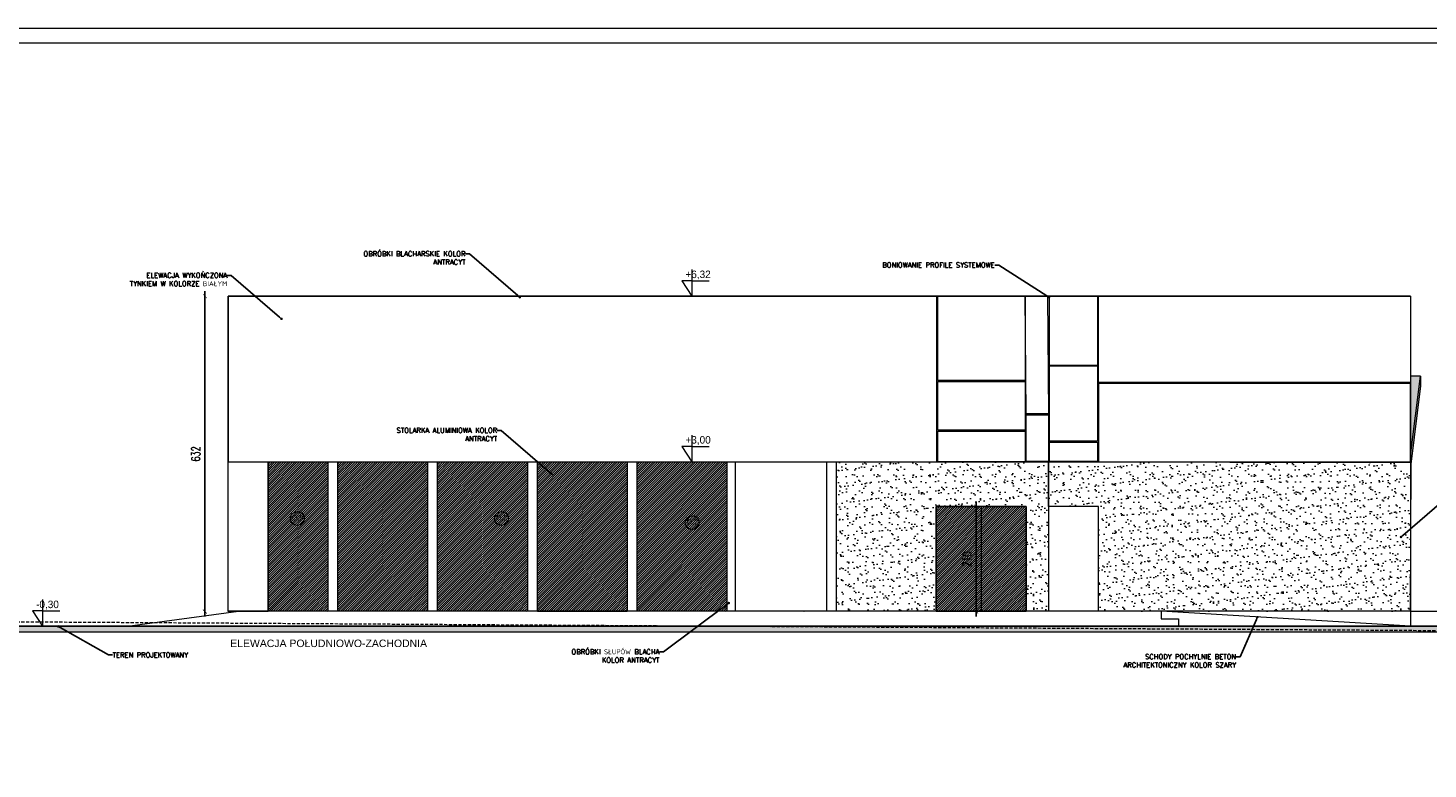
# Model space of a CAD drawing. Header units: millimetres. Extents: x -115268 to 140687, y -37779 to 24471.
# Tile 246 of 256: x 44469 to 47276, y 18115 to 19600. Entities that reach past the tile are written whole.
import ezdxf
from ezdxf import colors
from ezdxf.entities.mleader import LeaderData, LeaderLine
from ezdxf.math import Vec2, Vec3

# ---------------------------------------------------------------- set-up
doc = ezdxf.new("R2010")
doc.units = ezdxf.units.MM
doc.header["$PDMODE"] = 2
doc.header["$PDSIZE"] = 1
doc.linetypes.add('DASHED', pattern=[19.05, 12.7, -6.35])
doc.layers.get('0').update_dxf_attribs({"lineweight": 9})
for name, color, linetype, lineweight in [('A_CIENKA', 7, 'Continuous', 9), ('A_HATCH', 8, 'Continuous', 9), ('A_PRZERYW', 8, 'DASHED', 9), ('A_RAMKA', 7, 'Continuous', 9), ('A_WIDOK', 253, 'Continuous', 9), ('\x9dciany', 7, 'Continuous', 9)]:
    doc.layers.add(name, color=color, linetype=linetype, lineweight=lineweight)
doc.layers.add('A_WYMIAR', color=253, linetype='Continuous', lineweight=5, transparency=0.2)
doc.styles.add('Arial', font='arial.ttf')
doc.styles.add('romans 1-100', font='romans.shx', dxfattribs={"width": 0.7, "height": 17})
doc.dimstyles.new('___SKALA_1_100', dxfattribs={"dimscale": 10, "dimtxt": 17, "dimasz": 0.8, "dimexe": 2, "dimexo": 2, "dimgap": 1, "dimtad": 1, "dimdec": 4, "dimrnd": 0.5, "dimdsep": 46, "dimtxsty": 'romans 1-100', "dimblk": 'ARCHTICK', "dimcen": 0.1, "dimdle": 1, "dimse1": 1, "dimse2": 1, "dimadec": 0, "dimazin": 0, "dimtfac": 1, "dimtdec": 4, "dimtix": 1, "dimtmove": 0, "dimatfit": 3, "dimldrblk": 'ARCHTICK', "dimfxl": 6, "dimfxlon": 1, "dimtolj": 1, "dimarcsym": 0})
pattern_1 = [(37.5, (7236.782, 28656.873), (-0.800016, 24.470662), [0, -19.304, 0, -21.59, 0, -20.6375]), (7.5, (7236.782, 28656.873), (22.476164, 35.841255), [0, -10.414, 0, -17.399, 0, -6.6675]), (327.5, (7221.161, 28656.873), (39.549619, 0.071859), [0, -6.35, 0, -22.86, 0, -29.845]), (317.5, (7221.16, 28656.873), (38.177823, 11.146466), [0, -3.175, 0, -14.986, 0, -17.145])]
pattern_2 = [(45, (7236.7823, 28656.8733), (-2.24506403, 2.24506403), [])]

# ---------------------------------------------------------------- blocks, each defined once
blk = doc.blocks.new('_Dot')
at = {"color": 0, "linetype": 'ByBlock', "lineweight": -2}
blk.add_line((-0.5, 0), (-1, 0), dxfattribs=at)
at = {"color": 0, "linetype": 'ByBlock', "const_width": 0.5}
blk.add_lwpolyline([(-0.25, 0, 1), (0.25, 0, 1)], format="xyb", close=True, dxfattribs=at)
blk = doc.blocks.new('_ArchTick')
at = {"color": 0, "linetype": 'ByBlock', "const_width": 0.15}
blk.add_lwpolyline([(-0.5, -0.5), (0.5, 0.5)], dxfattribs=at)
blk = doc.blocks.new('*D1264')
at = {"layer": 'A_WIDOK', "color": 0, "lineweight": -2, "transparency": 16777216}
blk.add_line((44823.9, 19072.2), (44823.9, 18420.2), dxfattribs=at)
at = {"layer": 'Defpoints', "color": 0, "transparency": 16777216}
for p in [(44870.1, 19062.2), (44823.9, 18430.2), (44870.1, 18430.2)]:
    blk.add_point(p, dxfattribs=at)
at = {"layer": 'A_WIDOK', "color": 0, "lineweight": -2, "transparency": 16777216, "xscale": 8, "yscale": 8, "zscale": 8}
for p, rotation in [((44823.9, 19062.2), 90), ((44823.9, 18430.2), 270)]:
    blk.add_blockref('_ArchTick', p, dxfattribs=dict(at, rotation=rotation))
at = {"layer": 'A_WIDOK', "color": 0, "transparency": 16777216, "insert": (44805.4, 18746.2), "char_height": 17, "attachment_point": 5, "rotation": 90, "style": 'romans 1-100'}
blk.add_mtext('\\A1;632', dxfattribs=at)
blk = doc.blocks.new('*D1075')
at = {"layer": 'A_WYMIAR', "color": 0, "lineweight": -2, "transparency": 16777216}
blk.add_line((46369.9, 18420.5), (46369.9, 18650.5), dxfattribs=at)
at = {"layer": 'Defpoints', "color": 0, "transparency": 16777216}
for p in [(46369.9, 18640.5), (46369.9, 18640.5), (46369.9, 18430.5)]:
    blk.add_point(p, dxfattribs=at)
at = {"layer": 'A_WYMIAR', "color": 0, "lineweight": -2, "transparency": 16777216, "xscale": 8, "yscale": 8, "zscale": 8}
for p, rotation in [((46369.9, 18640.5), 90), ((46369.9, 18430.5), 270)]:
    blk.add_blockref('_ArchTick', p, dxfattribs=dict(at, rotation=rotation))
at = {"layer": 'A_WYMIAR', "color": 0, "transparency": 16777216, "insert": (46351.4, 18535.5), "char_height": 17, "attachment_point": 5, "rotation": 90, "style": 'romans 1-100'}
blk.add_mtext('\\A1;210', dxfattribs=at)

msp = doc.modelspace()

# ---------------------------------------------------------------- hatches: boundary and pattern name
at = {"layer": 'A_CIENKA', "transparency": 33554534}
h = msp.add_hatch(color=32, dxfattribs=at)
h.dxf.hatch_style = 1
h.paths.add_polyline_path([(47260.71591, 18902.29197), (47240.78906, 18902.29197), (47240.78906, 18887.03301), (47240.79355, 18887.03301), (47240.79355, 18742.78312)])
h.paths.add_polyline_path([(47260.71591, 18882.29197), (47260.71591, 18902.29197), (47240.79355, 18742.78312), (47240.79355, 18730.47448), (47240.79352, 18728.68498), (47241.22149, 18728.68392), (47241.21307, 18725.78535)])
at = {"layer": 'A_HATCH', "true_color": 0x000000, "transparency": 33554559}
h = msp.add_hatch(color=18, dxfattribs=at)
h.dxf.hatch_style = 1
h.paths.add_polyline_path([(47808.12011, 18389.17005), (47808.12011, 18400.71116), (44322.30594, 18400.71116), (44322.30594, 18389.17005)])
at = {"layer": '\x9dciany', "transparency": 33554534}
h = msp.add_hatch(dxfattribs=at)
h.set_pattern_fill('ANSI31', color=8)
h.set_pattern_definition(pattern_2)
h.paths.add_polyline_path([(45869.96725, 18730.47597), (45690.23681, 18730.47597), (45690.23681, 18430.70978), (45869.96725, 18430.70978)])
h.paths.add_polyline_path([(45670.21443, 18730.47629), (45490.23731, 18730.47629), (45490.23731, 18430.70978), (45670.21443, 18430.70978)])
h.paths.add_polyline_path([(45470.21494, 18730.47662), (45290.23781, 18730.47662), (45290.23781, 18430.70978), (45470.21494, 18430.70978)])
h.paths.add_polyline_path([(45270.21544, 18730.47694), (45090.23832, 18730.47694), (45090.23832, 18430.70978), (45270.21544, 18430.70978)])
h.paths.add_polyline_path([(45070.21594, 18730.47717), (44950.23867, 18730.47717), (44950.23867, 18430.70978), (45070.21594, 18430.70978)])
h.paths.add_polyline_path([(46069.96675, 18430.71116), (45887.66949, 18430.71116), (45887.66949, 18430.70978), (46069.96675, 18430.70978)])
at = {"layer": '\x9dciany', "true_color": 0x136734}
h = msp.add_hatch(dxfattribs=at)
h.set_pattern_fill('AR-SAND', color=116, scale=0.5)
h.set_pattern_definition(pattern_1)
h.paths.add_polyline_path([(46290.05004, 18640.47276), (46470.04972, 18640.47276), (46470.04972, 18431.0581), (46515.05533, 18431.0581), (46515.05533, 18640.47246), (46515.04975, 18640.47246), (46515.04986, 18730.47533), (46090.0564, 18730.47533), (46090.0564, 18431.0581), (46290.05004, 18431.0581)])
h = msp.add_hatch(dxfattribs=at)
h.set_pattern_fill('AR-SAND', color=116, scale=0.5)
h.set_pattern_definition(pattern_1)
h.paths.add_polyline_path([(47240.78906, 18728.68585), (46515.07776, 18730.47237), (46515.07776, 18640.47246), (46615.04869, 18640.47221), (46615.04817, 18430.70978), (47240.70943, 18430.70978), (47240.78906, 18458.14706)])
at = {"layer": '\x9dciany', "transparency": 33554534}
h = msp.add_hatch(dxfattribs=at)
h.set_pattern_fill('ANSI31', color=8)
h.set_pattern_definition(pattern_2)
h.paths.add_polyline_path([(46380.04988, 18640.47276), (46290.05004, 18640.47276), (46290.05004, 18431.0581), (46380.04988, 18431.0581)])
h.paths.add_polyline_path([(46470.04972, 18640.47276), (46380.04988, 18640.47276), (46380.04988, 18431.0581), (46470.04972, 18431.0581)])

# ---------------------------------------------------------------- linework, layer by layer
at = {"layer": 'A_CIENKA'}
for p, q in [((45800.10203, 19115.62667), (45800.10203, 19062.19853)), ((45800.10203, 19092.98161), (45780.10203, 19092.98161)), ((45780.10203, 19092.98161), (45800.10203, 19062.19853)), ((45800.10203, 19092.98161), (45835.01243, 19092.98161)), ((44870.05947, 19062.19968), (47240.78906, 19062.19968)), ((44870.05947, 18430.70978), (44870.05947, 19062.19968)), ((46291.15719, 19062.19968), (44870.05947, 19062.19968)), ((44870.05947, 19062.19968), (44870.05947, 18730.5935)), ((46291.15719, 18730.5935), (46291.15719, 19062.19968)), ((47240.78906, 19062.19968), (47240.78906, 18430.70978)), ((45800.10203, 18783.90412), (45800.10203, 18730.47597)), ((45800.10203, 18761.25905), (45780.10203, 18761.25905)), ((45780.10203, 18761.25905), (45800.10203, 18730.47597)), ((45800.10203, 18761.25905), (45835.01243, 18761.25905)), ((44870.05947, 18730.5935), (46291.15719, 18730.5935)), ((44498.21112, 18454.1393), (44498.21112, 18400.71116)), ((44498.21112, 18431.49424), (44478.21112, 18431.49424)), ((44478.21112, 18431.49424), (44498.21112, 18400.71116)), ((44498.21112, 18431.49424), (44533.12152, 18431.49424)), ((47240.78906, 18430.70978), (44870.05947, 18430.70978)), ((47240.78906, 18430.71116), (47384.35484, 18430.71116)), ((47808.12011, 18400.71116), (44322.30594, 18400.71116)), ((47808.12011, 18400.70978), (44705.4071, 18400.70978))]:
    msp.add_line(p, q, dxfattribs=at)
at = {"layer": 'A_CIENKA', "color": 8}
for p, q in [((47240.78906, 19062.19968), (44870.05947, 19062.19968)), ((47240.78906, 18430.71116), (44870.05947, 18430.71116))]:
    msp.add_line(p, q, dxfattribs=at)
at = {"layer": 'A_CIENKA', "color": 0}
for p, q in [((44668.28906, 18400.71116), (44890.78906, 18430.71116)), ((47240.78906, 18400.71116), (46740.78906, 18430.71116)), ((47240.78906, 18430.70978), (47240.78906, 18400.70978))]:
    msp.add_line(p, q, dxfattribs=at)
at = {"layer": 'A_CIENKA'}
for points in [[(44142.30594, 19599.72918), (48342.30594, 19599.72918), (48342.30594, 16629.72918), (44142.30594, 16629.72918), (44142.30594, 19599.72918)], [(47240.79355, 18742.78312), (47260.71591, 18902.29197), (47240.79355, 18902.29197)], [(47260.71591, 18902.29197), (47260.71591, 18882.29197), (47241.21307, 18725.78535)]]:
    msp.add_lwpolyline(points, dxfattribs=at)
for points in [[(46293.15719, 19062.19968), (46468.05993, 19062.19968), (46468.05993, 18893.09772), (46293.15719, 18893.09772)], [(46515.05533, 18826.49409), (46470.05993, 18826.49409), (46468.06128, 19062.19968), (46513.05668, 19062.19968)], [(46613.05508, 18771.74892), (46517.05981, 18771.74892), (46517.05981, 19062.19968), (46613.05508, 19062.19968)], [(46615.05956, 19062.19968), (47240.78906, 19062.19968), (47240.78906, 18889.03594), (46615.05956, 18889.03594)], [(46517.05981, 18924.23792), (46613.05957, 18924.23792), (46613.05957, 18922.18137), (46517.05981, 18922.18137)], [(46293.15719, 18891.098), (46468.05545, 18891.098), (46468.05545, 18793.56155), (46293.15719, 18793.56155)], [(47240.79355, 18887.03301), (46615.05508, 18887.03301), (46615.05508, 18730.47448), (47240.79355, 18730.47448)], [(46470.05993, 18824.4956), (46515.05533, 18824.4956), (46515.05533, 18730.77714), (46470.05993, 18730.77714)], [(46293.15719, 18791.56327), (46468.05993, 18791.56327), (46468.05993, 18730.51073), (46293.15719, 18730.51073)], [(46517.05981, 18769.75052), (46613.05508, 18769.75052), (46613.05508, 18731.05787), (46517.05981, 18731.05787)], [(44870.05947, 18730.47448), (44950.23867, 18730.47448), (44950.23867, 18430.62131), (44870.05947, 18430.62131)], [(44950.23867, 18730.47717), (45070.21594, 18730.47717), (45070.21594, 18430.70978), (44950.23867, 18430.70978)], [(45090.23832, 18730.47694), (45270.21544, 18730.47694), (45270.21544, 18430.70978), (45090.23832, 18430.70978)], [(45290.23781, 18730.47662), (45470.21494, 18730.47662), (45470.21494, 18430.70978), (45290.23781, 18430.70978)], [(45490.23731, 18730.47629), (45670.21443, 18730.47629), (45670.21443, 18430.5265), (45490.23731, 18430.5265)], [(45690.23681, 18730.47597), (45869.96725, 18730.47597), (45869.96725, 18430.70978), (45690.23681, 18430.70978)], [(45887.66949, 18730.44684), (46069.96675, 18730.44684), (46069.96675, 18430.70978), (45887.66949, 18430.70978)], [(46090.0564, 18730.47533), (46515.07776, 18730.47533), (46515.07776, 18431.0581), (46090.0564, 18431.0581)], [(46515.04986, 18730.47243), (47241.22149, 18728.68392), (47240.35664, 18430.70978), (46615.04817, 18430.70978), (46615.04869, 18640.47221), (46515.04975, 18640.47246)], [(46290.05004, 18640.47276), (46470.04972, 18640.47276), (46470.04972, 18430.47257), (46290.05004, 18430.47257)]]:
    msp.add_lwpolyline(points, close=True, dxfattribs=at)
at = {"layer": 'A_CIENKA', "color": 0}
msp.add_lwpolyline([(46740.78906, 18430.71116), (46740.78906, 18415.71116), (46775.78906, 18415.71116), (46775.78906, 18400.71116)], dxfattribs=at)
at = {"layer": 'A_HATCH'}
msp.add_lwpolyline([(47808.12011, 18389.17005), (44322.30594, 18389.17005), (44322.30594, 18400.71116), (47808.12011, 18400.71116)], dxfattribs=at)
msp.add_lwpolyline([(47808.12011, 18389.17005), (44322.30594, 18389.17005), (44322.30594, 18400.71116), (47808.12011, 18400.71116)], dxfattribs=at)
at = {"layer": 'A_PRZERYW', "ltscale": 0.5}
msp.add_line((44322.30594, 18410.69895), (47808.12011, 18389.17005), dxfattribs=at)
at = {"layer": 'A_RAMKA'}
msp.add_lwpolyline([(44322.30594, 19569.72918), (48308.12011, 19569.72918), (48308.12011, 16659.72918), (44322.30594, 16659.72918)], close=True, dxfattribs=at)
at = {"layer": 'A_WYMIAR', "ltscale": 10}
for centre in [(45008.99187, 18616.65012), (45418.41856, 18616.65012), (45800.54993, 18608.46757)]:
    msp.add_circle(centre, 13.90315, dxfattribs=at)
at = {"layer": '\x9dciany', "color": 8}
msp.add_line((46380.04988, 18640.47276), (46380.04988, 18431.0581), dxfattribs=at)
msp.add_lwpolyline([(46090.0564, 18730.47533), (46515.05533, 18730.77714), (46515.05533, 18430.70978), (46470.04972, 18431.0581), (46470.04972, 18640.47276), (46290.05004, 18640.47276), (46290.05004, 18430.47257), (46090.0564, 18431.0581)], close=True, dxfattribs=at)

# ---------------------------------------------------------------- texts
at = {"color": 0, "insert": (44871.78435, 18374.06217), "char_height": 15, "width": 400, "attachment_point": 1, "style": 'Arial'}
msp.add_mtext('\\pxqc;ELEWACJA POŁUDNIOWO-ZACHODNIA', dxfattribs=at)
at = {"layer": 'A_CIENKA', "char_height": 15, "attachment_point": 1}
for s, width, heights, insert in [('+6,32', 104.1528188, [0], (45787.11379, 19113.59734)), ('+3,00', 48.770906, [0], (45787.11379, 18781.87478)), ('-0,30', 48.770906, [48.77091], (44485.22288, 18452.10996))]:
    msp.add_mtext_dynamic_manual_height_columns(s, width=width, gutter_width=17.5, heights=heights, dxfattribs=dict(at, insert=insert))
at = {"layer": 'A_HATCH', "char_height": 10, "attachment_point": 1, "style": 'Arial'}
for s, insert in [('O.3', (44998.03864, 18623.23449)), ('O.2', (45407.46534, 18623.23449)), ('O.2', (45789.59671, 18615.05194))]:
    msp.add_mtext_dynamic_manual_height_columns(s, width=473.6976626, gutter_width=1.25, heights=[9.22219], dxfattribs=dict(at, insert=insert))

# ---------------------------------------------------------------- dimensions: what is measured, and where the dimension line sits
at = {"layer": 'A_WIDOK', "color": 0}
dim = msp.add_linear_dim(base=(44823.92378, 18430.21116), p1=(44870.05947, 19062.19968), p2=(44870.05947, 18430.21116), angle=90, dimstyle='___SKALA_1_100', dxfattribs=at)
dim.commit()
dim.dimension.update_dxf_attribs({"geometry": '*D1264', "text_midpoint": (44805.42378, 18746.20542)})
at = {"layer": 'A_WYMIAR'}
dim = msp.add_linear_dim(base=(46369.91219, 18640.47276), p1=(46369.91219, 18430.47257), p2=(46369.91219, 18640.47276), angle=90, dimstyle='___SKALA_1_100', dxfattribs=at)
dim.commit()
dim.dimension.update_dxf_attribs({"geometry": '*D1075', "text_midpoint": (46351.41219, 18535.47267)})

# ---------------------------------------------------------------- leaders
at = {"layer": 'A_CIENKA'}
ml = msp.add_multileader_mtext('Standard', dxfattribs=at)
ml.set_content('{\\Fromans.shx;OBRÓBKI BLACHARSKIE KOLOR ANTRACYT}', color=256)
ml.set_leader_properties()
ml.set_arrow_properties(name='DOT')
ml.build(insert=Vec2(0, 0))
ml.multileader.update_dxf_attribs({"arrow_head_size": 5})
ctx = ml.context
ctx.base_point, ctx.char_height, ctx.arrow_head_size, ctx.landing_gap_size, ctx.plane_origin = Vec3(45117.40195, 19147.22375), 10, 5, 0.09, Vec3(45193.82856, 18981.23667)
ctx.text_align_type = 2
notes = []
notes.append((ctx, [(0, (1, 1, 0), (45354.15338, 19147.22375), (-1, 0), 8, [(0, [(45454.93499, 19060.1033)], 0, [])])]))
ctx.mtext.insert, ctx.mtext.width, ctx.mtext.alignment, ctx.mtext.flow_direction = Vec3(45346.06338, 19152.22375), 239.2869378, 3, 5
ml = msp.add_multileader_mtext('Standard', dxfattribs=at)
ml.set_content('{\\Fromans.shx;BONIOWANIE PROFILE SYSTEMOWE}', color=256)
ml.set_leader_properties()
ml.set_arrow_properties(name='DOT')
ml.build(insert=Vec2(0, 0))
ml.multileader.update_dxf_attribs({"arrow_head_size": 5})
ctx = ml.context
ctx.base_point, ctx.char_height, ctx.arrow_head_size, ctx.landing_gap_size, ctx.plane_origin = Vec3(46251.5089, 19124.63437), 10, 5, 0.09, Vec3(46255.07836, 18958.69729)
ctx.text_align_type = 2
notes.append((ctx, [(0, (1, 1, 0), (46415.40318, 19124.63437), (-1, 0), 8, [(0, [(46516.18479, 19060.19973)], 0, [])])]))
ctx.mtext.insert, ctx.mtext.width, ctx.mtext.alignment, ctx.mtext.flow_direction = Vec3(46407.31318, 19129.63437), 239.2869378, 3, 5
ml = msp.add_multileader_mtext('Standard', dxfattribs=at)
ml.set_content('{\\Fromans|c238;ELEWACJA WYKOŃCZONA TYNKIEM W KOLORZE BIAŁYM}', color=256)
ml.set_leader_properties()
ml.set_arrow_properties(name='DOT')
ml.build(insert=Vec2(0, 0))
ml.multileader.update_dxf_attribs({"arrow_head_size": 5})
ctx = ml.context
ctx.base_point, ctx.char_height, ctx.arrow_head_size, ctx.landing_gap_size, ctx.plane_origin = Vec3(44649.81839, 19103.97087), 10, 5, 0.09, Vec3(44716.245, 18937.98379)
ctx.text_align_type = 2
notes.append((ctx, [(0, (1, 1, 0), (44876.56982, 19103.97087), (-1, 0), 8, [(0, [(44977.35143, 19016.85042)], 0, [])])]))
ctx.mtext.insert, ctx.mtext.width, ctx.mtext.alignment, ctx.mtext.flow_direction = Vec3(44868.47982, 19109.02087), 239.2869378, 3, 5
ml = msp.add_multileader_mtext('Standard', dxfattribs=at)
ml.set_content('{\\Fromans.shx;STOLARKA ALUMINIOWA KOLOR ANTRACYT}', color=256)
ml.set_leader_properties()
ml.set_arrow_properties(name='DOT')
ml.build(insert=Vec2(0, 0))
ml.multileader.update_dxf_attribs({"arrow_head_size": 5})
ctx = ml.context
ctx.base_point, ctx.char_height, ctx.arrow_head_size, ctx.landing_gap_size, ctx.plane_origin = Vec3(45183.46724, 18793.40464), 10, 5, 0.09, Vec3(45257.5129, 18627.41755)
ctx.text_align_type = 2
notes.append((ctx, [(0, (1, 1, 0), (45417.83772, 18793.40464), (-1, 0), 8, [(0, [(45518.61933, 18706.28419)], 0, [])])]))
ctx.mtext.insert, ctx.mtext.width, ctx.mtext.alignment, ctx.mtext.flow_direction = Vec3(45409.74772, 18798.40464), 239.2869378, 3, 5
ml = msp.add_multileader_mtext('Standard', dxfattribs=at)
ml.set_content('{\\Fromans.shx;ZIELONA ŚCIANA RUSZT SYSTEMOWY}', color=256)
ml.set_leader_properties()
ml.set_arrow_properties(name='DOT')
ml.build(insert=Vec2(0, 0))
ml.multileader.update_dxf_attribs({"arrow_head_size": 5})
ctx = ml.context
ctx.base_point, ctx.char_height, ctx.arrow_head_size, ctx.landing_gap_size, ctx.plane_origin = Vec3(47330.72348, 18666.7439), 10, 5, 0.09, Vec3(47297.62628, 18500.75681)
notes.append((ctx, [(0, (1, 1, 0), (47322.72348, 18666.7439), (1, 0), 8, [(0, [(47221.76832, 18579.62345)], 0, [])])]))
ctx.mtext.insert, ctx.mtext.width, ctx.mtext.flow_direction = Vec3(47330.81348, 18671.7439), 239.2869378, 5
ml = msp.add_multileader_mtext('Standard', dxfattribs=at)
ml.set_content('{\\Fromans.shx;OBRÓBKI SŁUPÓW BLACHA KOLOR ANTRACYT}', color=256)
ml.set_leader_properties()
ml.set_arrow_properties(name='DOT')
ml.build(insert=Vec2(0, 0))
ml.multileader.update_dxf_attribs({"arrow_head_size": 5})
ctx = ml.context
ctx.base_point, ctx.char_height, ctx.arrow_head_size, ctx.landing_gap_size, ctx.plane_origin = Vec3(45536.6912, 18349.56355), 10, 5, 0.09, Vec3(45582.64162, 18183.57646)
ctx.text_align_type = 2
notes.append((ctx, [(0, (1, 1, 0), (45742.96644, 18349.56355), (-1, 0), 8, [(0, [(45873.97424, 18447.34286)], 0, [])])]))
ctx.mtext.insert, ctx.mtext.width, ctx.mtext.alignment, ctx.mtext.flow_direction = Vec3(45734.87644, 18354.56355), 239.2869378, 3, 5
ml = msp.add_multileader_mtext('Standard', dxfattribs=at)
ml.set_content('{\\Fromans|c238;SCHODY POCHYLNIE BETON ARCHITEKTONICZNY KOLOR SZARY}', color=256)
ml.set_leader_properties()
ml.set_arrow_properties(name='DOT')
ml.build(insert=Vec2(0, 0))
ml.multileader.update_dxf_attribs({"arrow_head_size": 5})
ctx = ml.context
ctx.base_point, ctx.char_height, ctx.arrow_head_size, ctx.landing_gap_size, ctx.plane_origin = Vec3(46636.33932, 18339.81878), 10, 5, 0.09, Vec3(46738.95641, 18173.8817)
ctx.text_align_type = 2
notes.append((ctx, [(0, (1, 1, 0), (46899.28123, 18339.81878), (-1, 0), 8, [(0, [(46933.76965, 18419.13232)], 0, [])])]))
ctx.mtext.insert, ctx.mtext.width, ctx.mtext.alignment, ctx.mtext.flow_direction = Vec3(46891.19123, 18344.81878), 265.8188433, 3, 5
ml = msp.add_multileader_mtext('Standard', dxfattribs=at)
ml.set_content('{\\Fromans.shx;TEREN PROJEKTOWANY}', color=256)
ml.set_leader_properties()
ml.set_arrow_properties(name='DOT')
ml.build(insert=Vec2(0, 0))
ml.multileader.update_dxf_attribs({"arrow_head_size": 5})
ctx = ml.context
ctx.base_point, ctx.char_height, ctx.arrow_head_size, ctx.landing_gap_size, ctx.plane_origin = Vec3(44638.35178, 18343.26697), 10, 5, 0.09, Vec3(44605.25457, 18177.62989)
notes.append((ctx, [(0, (1, 1, 0), (44630.35178, 18343.26697), (1, 0), 8, [(0, [(44529.46431, 18400.47372)], 0, [])])]))
ctx.mtext.insert, ctx.mtext.width, ctx.mtext.flow_direction = Vec3(44638.44178, 18348.26697), 239.2869378, 5
for ctx, leaders in notes:
    for number, flags, end, landing, length, lines in leaders:
        leader = LeaderData()
        leader.index, (leader.has_last_leader_line, leader.has_dogleg_vector, leader.attachment_direction) = number, flags
        leader.last_leader_point, leader.dogleg_vector, leader.dogleg_length = Vec3(end), Vec3(landing), length
        for number, points, colour, breaks in lines:
            line = LeaderLine()
            line.index, line.vertices, line.color, line.breaks = number, Vec3.list(points), colors.encode_raw_color(colour), breaks
            leader.lines.append(line)
        ctx.leaders.append(leader)

doc.saveas('drawing.dxf')
